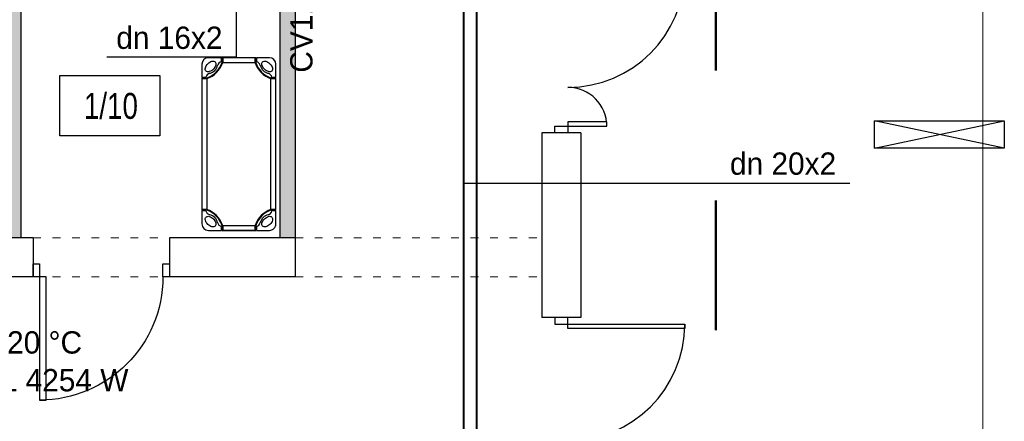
# Model space of a CAD drawing. Header units: millimetres. Extents: x 3698380 to 4312681, y 679670 to 844285.
# Tile 73 of 100: x 4088726 to 4096312, y 786313 to 789409. Entities that reach past the tile are written whole.
import ezdxf
from ezdxf.lldxf.tags import DXFTag

# ---------------------------------------------------------------- set-up
doc = ezdxf.new("R2010")
doc.units = ezdxf.units.MM
doc.header["$LTSCALE"] = 10
doc.set_wipeout_variables(frame=1)
for name, pattern in [('1', [2, 1, -1]), ('ACAD_ISO03W100', [30, 12, -18]), ('CHSW', [0])]:
    doc.linetypes.add(name, pattern=pattern)
for name, color, linetype, lineweight in [('0 20 cienka', 8, 'Continuous', 20), ('A-DOOR', 7, 'Continuous', 9), ('HVAC_zakres_opracowania', 1, '1', 50), ('SAN_Grzejniki CO na rzucie', 7, 'Continuous', 13), ('SAN_Przewody powrotne CO na rzucie', 5, 'Continuous', 40), ('SAN_Przewody zasilające CO na rzucie', 1, 'Continuous', 40)]:
    doc.layers.add(name, color=color, linetype=linetype, lineweight=lineweight)
for name, color, linetype in [('_wytyczne ele', 6, 'Continuous'), ('A_bloki', 252, 'Continuous'), ('A_kreskowanie', 8, 'Continuous'), ('A_opis_pom', 3, 'Continuous'), ('A_sc_istn', 252, 'Continuous'), ('A_sc_proj', 2, 'Continuous'), ('A_stolarka', 252, 'Continuous'), ('A_wymiary', 1, 'Continuous'), ('SAN_Etykiety przewodów CO na rzucie', 7, 'Continuous')]:
    doc.layers.add(name, color=color, linetype=linetype)
doc.layers.add('SAN_Etykiety pomieszczeń na rzucie', color=7, linetype='Continuous', true_color=0x8e8e8e)
doc.styles.add('Etykiety pomieszczeń na rzucie', font='txt')
doc.styles.add('Etykiety przewodów CO na rzucie', font='txt')
doc.styles.add('Grzejniki CO na rzucie', font='txt')
doc.styles.add('Strzałki', font='ic-isocp.shx', dxfattribs={"width": 0.8})
tags = doc.linetypes.add('DASHED', pattern=[19.05, 12.7, -6.35]).pattern_tags.tags
tags[6:7] = [DXFTag(74, 4), DXFTag(75, 0), DXFTag(340, '0'), DXFTag(46, 1.0), DXFTag(50, 0.0), DXFTag(44, 0.0), DXFTag(45, 0.0)]
tags[4:5] = [DXFTag(74, 4), DXFTag(75, 0), DXFTag(340, '0'), DXFTag(46, 1.0), DXFTag(50, 0.0), DXFTag(44, 0.0), DXFTag(45, 0.0)]

# ---------------------------------------------------------------- blocks, each defined once
blk = doc.blocks.new('*U469')
at = {"color": 252}
for points in [[(35, 900), (35, 0), (0, 0), (0, 900)], [(-50, -100), (0, -100), (0, 0), (-50, 0)], [(950, 0), (950, -100), (900, -100), (900, 0)]]:
    blk.add_lwpolyline(points, close=True, dxfattribs=at)
blk.add_arc((0, 0), 900, 0, 90, dxfattribs=at)
blk = doc.blocks.new('Łóżeczko przedszkolne Śpioszek - niebieskie _Nowa Szkoła_ - Łóżeczko przedszkolne Śpioszek - niebieskie _Nowa Szkoła_-1786863-1 PIĘTRO')
at = {"layer": 'A_bloki'}
for p, q in [((15, 57), (5, 57)), ((15, 54), (15, 57)), ((15.5, 56.5), (15, 56.5)), ((15, 54.5), (15.5, 54.5)), ((16.03, 57), (15.5, 57)), ((15.5, 56.99), (15.5, 57)), ((15.5, 57), (15.5, 56.99)), ((16.03, 56.99), (15.5, 56.99)), ((16.03, 56.99), (15.5, 56.99)), ((16.03, 53.19), (15.5, 53.19)), ((116.97, 57), (16.03, 57)), ((16.03, 56.99), (16.03, 57)), ((16.03, 57), (16.03, 56.99)), ((116.97, 56.99), (16.03, 56.99)), ((16.03, 56.76), (16.03, 56.63)), ((16.03, 56.48), (16.03, 56.63)), ((16.03, 56.63), (16.03, 56.48)), ((16.03, 56.3), (16.03, 56.48)), ((16.03, 56.48), (16.03, 56.3)), ((16.03, 56.09), (16.03, 56.29)), ((16.03, 56.29), (16.03, 56.09)), ((16.03, 55.89), (16.03, 56.09)), ((16.03, 56.09), (16.03, 55.89)), ((16.03, 55.69), (16.03, 55.89)), ((16.03, 55.89), (16.03, 55.69)), ((16.03, 55.49), (16.03, 55.69)), ((16.03, 55.69), (16.03, 55.49)), ((16.03, 55.29), (16.03, 55.49)), ((16.03, 55.49), (16.03, 55.29)), ((16.03, 55.09), (16.03, 55.29)), ((16.03, 55.29), (16.03, 55.09)), ((16.03, 54.88), (16.03, 55.09)), ((16.03, 55.09), (16.03, 54.88)), ((16.03, 54.66), (16.03, 54.88)), ((16.03, 54.88), (16.03, 54.66)), ((16.03, 54.46), (16.03, 54.66)), ((16.03, 54.66), (16.03, 54.46)), ((16.03, 54.28), (16.03, 54.46)), ((16.03, 54.46), (16.03, 54.28)), ((16.03, 54.11), (16.03, 54.28)), ((16.03, 54.28), (16.03, 54.11)), ((16.03, 53.96), (16.03, 54.11)), ((16.03, 54.11), (16.03, 53.96)), ((16.03, 53.81), (16.03, 53.96)), ((16.03, 53.96), (16.03, 53.81)), ((16.03, 53.67), (16.03, 53.81)), ((16.03, 53.81), (16.03, 53.67)), ((16.03, 53.55), (16.03, 53.67)), ((16.03, 53.67), (16.03, 53.55)), ((16.03, 53.54), (16.03, 53.42)), ((116.97, 53.19), (16.03, 53.19)), ((117.5, 57), (116.97, 57)), ((116.97, 56.99), (116.97, 57)), ((116.97, 57), (116.97, 56.99)), ((117.5, 56.99), (116.97, 56.99)), ((117.5, 56.99), (116.97, 56.99)), ((116.97, 56.63), (116.97, 56.76)), ((116.97, 56.48), (116.97, 56.63)), ((116.97, 56.63), (116.97, 56.48)), ((116.97, 56.3), (116.97, 56.48)), ((116.97, 56.48), (116.97, 56.3)), ((116.97, 56.09), (116.97, 56.29)), ((116.97, 56.29), (116.97, 56.09)), ((116.97, 55.89), (116.97, 56.09)), ((116.97, 56.09), (116.97, 55.89)), ((116.97, 55.69), (116.97, 55.89)), ((116.97, 55.89), (116.97, 55.69)), ((116.97, 55.49), (116.97, 55.69)), ((116.97, 55.69), (116.97, 55.49)), ((116.97, 55.29), (116.97, 55.49)), ((116.97, 55.49), (116.97, 55.29)), ((116.97, 55.09), (116.97, 55.29)), ((116.97, 55.29), (116.97, 55.09)), ((116.97, 54.88), (116.97, 55.09)), ((116.97, 55.09), (116.97, 54.88)), ((116.97, 54.66), (116.97, 54.88)), ((116.97, 54.88), (116.97, 54.66)), ((116.97, 54.46), (116.97, 54.66)), ((116.97, 54.66), (116.97, 54.46)), ((116.97, 54.28), (116.97, 54.46)), ((116.97, 54.46), (116.97, 54.28)), ((116.97, 54.11), (116.97, 54.28)), ((116.97, 54.28), (116.97, 54.11)), ((116.97, 53.96), (116.97, 54.11)), ((116.97, 53.81), (116.97, 53.96)), ((116.97, 53.67), (116.97, 53.81)), ((116.97, 53.81), (116.97, 53.67)), ((116.97, 53.55), (116.97, 53.67)), ((116.97, 53.67), (116.97, 53.55)), ((116.97, 53.42), (116.97, 53.54)), ((117.5, 53.19), (116.97, 53.19)), ((117.5, 56.99), (117.5, 57)), ((117.5, 57), (117.5, 56.99)), ((118, 56.5), (117.5, 56.5)), ((117.5, 54.5), (118, 54.5)), ((128, 57), (118, 57)), ((118, 57), (118, 54)), ((0, 52), (0, 42)), ((133, 42), (133, 52)), ((0, 42), (3, 42)), ((0, 41.5), (0, 40.97)), ((0.01, 41.5), (0, 41.5)), ((0, 41.5), (0.01, 41.5)), ((0.01, 40.97), (0, 40.97)), ((0, 40.97), (0, 16.03)), ((0, 40.97), (0.01, 40.97)), ((0.01, 41.5), (0.01, 40.97)), ((0.01, 41.5), (0.01, 40.97)), ((0.01, 40.97), (0.01, 16.03)), ((0.5, 42), (0.5, 41.5)), ((2.5, 41.5), (2.5, 42)), ((3.8, 41.5), (3.8, 40.97)), ((3.81, 40.97), (3.81, 16.03)), ((129.19, 16.03), (129.19, 40.97)), ((129.2, 40.97), (129.2, 41.5)), ((130, 42), (133, 42)), ((130.5, 42), (130.5, 41.5)), ((132.5, 41.5), (132.5, 42)), ((132.99, 41.5), (133, 41.5)), ((133, 41.5), (132.99, 41.5)), ((132.99, 40.97), (132.99, 41.5)), ((132.99, 40.97), (132.99, 41.5)), ((133, 40.97), (132.99, 40.97)), ((132.99, 40.97), (133, 40.97)), ((132.99, 16.03), (132.99, 40.97)), ((133, 40.97), (133, 41.5)), ((133, 16.03), (133, 40.97)), ((0, 16.03), (0, 15.5)), ((0, 16.03), (0.01, 16.03)), ((0.01, 16.03), (0, 16.03)), ((0.01, 15.5), (0, 15.5)), ((0, 15.5), (0.01, 15.5)), ((0.01, 16.03), (0.01, 15.5)), ((0.01, 16.03), (0.01, 15.5)), ((0.5, 15.5), (0.5, 15)), ((2.5, 15), (2.5, 15.5)), ((3.8, 16.03), (3.8, 15.5)), ((129.2, 15.5), (129.2, 16.03)), ((130.5, 15.5), (130.5, 15)), ((132.5, 15), (132.5, 15.5)), ((132.99, 16.03), (133, 16.03)), ((132.99, 15.5), (132.99, 16.03)), ((132.99, 15.5), (132.99, 16.03)), ((133, 16.03), (132.99, 16.03)), ((132.99, 15.5), (133, 15.5)), ((133, 15.5), (132.99, 15.5)), ((133, 15.5), (133, 16.03)), ((3, 15), (0, 15)), ((0, 15), (0, 5)), ((133, 15), (130, 15)), ((133, 5), (133, 15)), ((5, 0), (15, 0)), ((15, 0), (15, 3)), ((15.5, 2.5), (15, 2.5)), ((15, 0.5), (15.5, 0.5)), ((15.5, 3.81), (16.03, 3.81)), ((15.5, 0.01), (15.5, 0)), ((15.5, 0), (15.5, 0.01)), ((15.5, 0.01), (16.03, 0.01)), ((15.5, 0.01), (16.03, 0.01)), ((16.03, 3.81), (116.97, 3.81)), ((16.03, 3.58), (16.03, 3.46)), ((16.03, 3.45), (16.03, 3.33)), ((16.03, 3.33), (16.03, 3.45)), ((16.03, 3.33), (16.03, 3.19)), ((16.03, 3.19), (16.03, 3.33)), ((16.03, 3.19), (16.03, 3.04)), ((16.03, 3.04), (16.03, 3.19)), ((16.03, 3.04), (16.03, 2.89)), ((16.03, 2.89), (16.03, 3.04)), ((16.03, 2.89), (16.03, 2.72)), ((16.03, 2.72), (16.03, 2.89)), ((16.03, 2.72), (16.03, 2.54)), ((16.03, 2.54), (16.03, 2.72)), ((16.03, 2.54), (16.03, 2.34)), ((16.03, 2.34), (16.03, 2.54)), ((16.03, 2.34), (16.03, 2.12)), ((16.03, 2.12), (16.03, 2.34)), ((16.03, 2.12), (16.03, 1.91)), ((16.03, 1.91), (16.03, 2.12)), ((16.03, 1.91), (16.03, 1.71)), ((16.03, 1.71), (16.03, 1.91)), ((16.03, 1.71), (16.03, 1.51)), ((16.03, 1.51), (16.03, 1.71)), ((16.03, 1.51), (16.03, 1.31)), ((16.03, 1.31), (16.03, 1.51)), ((16.03, 1.31), (16.03, 1.11)), ((16.03, 1.11), (16.03, 1.31)), ((16.03, 1.11), (16.03, 0.91)), ((16.03, 0.91), (16.03, 1.11)), ((16.03, 0.91), (16.03, 0.71)), ((16.03, 0.71), (16.03, 0.91)), ((16.03, 0.7), (16.03, 0.52)), ((16.03, 0.52), (16.03, 0.7)), ((16.03, 0.52), (16.03, 0.37)), ((16.03, 0.37), (16.03, 0.52)), ((16.03, 0.37), (16.03, 0.24)), ((16.03, 0.01), (16.03, 0)), ((16.03, 0), (16.03, 0.01)), ((16.03, 0.01), (116.97, 0.01)), ((116.97, 3.81), (117.5, 3.81)), ((116.97, 3.46), (116.97, 3.58)), ((116.97, 3.33), (116.97, 3.45)), ((116.97, 3.45), (116.97, 3.33)), ((116.97, 3.19), (116.97, 3.33)), ((116.97, 3.33), (116.97, 3.19)), ((116.97, 3.04), (116.97, 3.19)), ((116.97, 3.19), (116.97, 3.04)), ((116.97, 2.89), (116.97, 3.04)), ((116.97, 3.04), (116.97, 2.89)), ((116.97, 2.72), (116.97, 2.89)), ((116.97, 2.89), (116.97, 2.72)), ((116.97, 2.54), (116.97, 2.72)), ((116.97, 2.72), (116.97, 2.54)), ((116.97, 2.34), (116.97, 2.54)), ((116.97, 2.54), (116.97, 2.34)), ((116.97, 2.12), (116.97, 2.34)), ((116.97, 2.34), (116.97, 2.12)), ((116.97, 1.91), (116.97, 2.12)), ((116.97, 2.12), (116.97, 1.91)), ((116.97, 1.71), (116.97, 1.91)), ((116.97, 1.91), (116.97, 1.71)), ((116.97, 1.51), (116.97, 1.71)), ((116.97, 1.31), (116.97, 1.51)), ((116.97, 1.11), (116.97, 1.31)), ((116.97, 1.31), (116.97, 1.11)), ((116.97, 0.91), (116.97, 1.11)), ((116.97, 1.11), (116.97, 0.91)), ((116.97, 0.71), (116.97, 0.91)), ((116.97, 0.91), (116.97, 0.71)), ((116.97, 0.52), (116.97, 0.7)), ((116.97, 0.7), (116.97, 0.52)), ((116.97, 0.37), (116.97, 0.52)), ((116.97, 0.52), (116.97, 0.37)), ((116.97, 0.24), (116.97, 0.37)), ((116.97, 0), (116.97, 0.01)), ((116.97, 0.01), (117.5, 0.01)), ((116.97, 0.01), (117.5, 0.01)), ((116.97, 0.01), (116.97, 0)), ((118, 2.5), (117.5, 2.5)), ((117.5, 0.5), (118, 0.5)), ((117.5, 0.01), (117.5, 0)), ((117.5, 0), (117.5, 0.01)), ((118, 3), (118, 0)), ((118, 0), (128, 0)), ((15.5, 0), (16.03, 0)), ((16.03, 0), (116.97, 0)), ((116.97, 0), (117.5, 0))]:
    blk.add_line(p, q, dxfattribs=at)
at = {"layer": 'A_bloki', "flags": 128}
for points in [[(3.17, 46.76), (2.83, 47.24), (2.63, 47.84), (2.59, 48.53), (2.71, 49.29), (2.98, 50.09), (3.39, 50.9), (3.94, 51.68), (4.59, 52.41), (5.32, 53.06), (6.1, 53.61), (6.91, 54.02), (7.71, 54.29), (8.47, 54.41), (9.16, 54.37), (9.76, 54.17), (10.24, 53.83)], [(10.24, 53.83), (10.59, 53.35), (10.79, 52.75), (10.83, 52.05), (10.71, 51.29), (10.44, 50.49), (10.02, 49.69), (9.48, 48.9), (8.83, 48.17), (8.1, 47.52), (7.31, 46.98), (6.51, 46.56), (5.71, 46.29), (4.95, 46.17), (4.25, 46.21), (3.65, 46.41), (3.17, 46.76)], [(15.5, 53.19), (15.5, 53.3), (15.5, 53.42), (15.5, 53.55), (15.5, 53.67), (15.5, 53.81), (15.5, 53.96), (15.5, 54.11), (15.5, 54.28), (15.5, 54.46), (15.5, 54.66), (15.5, 54.88), (15.5, 55.09), (15.5, 55.29), (15.5, 55.49), (15.5, 55.69), (15.5, 55.89), (15.5, 56.09), (15.5, 56.3), (15.5, 56.48), (15.5, 56.63), (15.5, 56.76), (15.5, 56.87), (15.5, 56.94), (15.5, 56.99)], [(16.03, 56.63), (16.03, 56.76), (16.03, 56.87), (16.03, 56.94), (16.03, 56.99)], [(16.03, 56.99), (16.03, 56.94), (16.03, 56.87), (16.03, 56.76)], [(16.03, 53.19), (16.03, 53.3), (16.03, 53.42), (16.03, 53.54)], [(16.03, 53.42), (16.03, 53.3), (16.03, 53.19)], [(116.97, 56.76), (116.97, 56.87), (116.97, 56.94), (116.97, 56.99)], [(116.97, 56.99), (116.97, 56.94), (116.97, 56.87), (116.97, 56.76), (116.97, 56.63)], [(116.97, 54.11), (116.97, 53.96), (116.97, 53.81)], [(116.97, 53.54), (116.97, 53.42), (116.97, 53.3), (116.97, 53.19)], [(116.97, 53.19), (116.97, 53.3), (116.97, 53.42)], [(117.5, 56.99), (117.5, 56.94), (117.5, 56.87), (117.5, 56.76), (117.5, 56.63), (117.5, 56.48), (117.5, 56.3), (117.5, 56.09), (117.5, 55.89), (117.5, 55.69), (117.5, 55.49), (117.5, 55.29), (117.5, 55.09), (117.5, 54.88), (117.5, 54.66), (117.5, 54.46), (117.5, 54.28), (117.5, 54.11), (117.5, 53.96), (117.5, 53.81), (117.5, 53.67), (117.5, 53.55), (117.5, 53.42), (117.5, 53.3), (117.5, 53.19)], [(129.83, 46.76), (129.35, 46.41), (128.75, 46.21), (128.05, 46.17), (127.29, 46.29), (126.49, 46.56), (125.69, 46.98), (124.9, 47.52), (124.17, 48.17), (123.52, 48.9), (122.98, 49.69), (122.56, 50.49), (122.29, 51.29), (122.17, 52.05), (122.21, 52.75), (122.41, 53.35), (122.76, 53.83)], [(122.76, 53.83), (123.24, 54.17), (123.84, 54.37), (124.53, 54.41), (125.29, 54.29), (126.09, 54.02), (126.9, 53.61), (127.68, 53.06), (128.41, 52.41), (129.06, 51.68), (129.61, 50.9), (130.02, 50.09), (130.29, 49.29), (130.41, 48.53), (130.37, 47.84), (130.17, 47.24), (129.83, 46.76)], [(0.01, 41.5), (0.06, 41.5), (0.13, 41.5), (0.24, 41.5), (0.37, 41.5), (0.52, 41.5), (0.7, 41.5), (0.91, 41.5), (1.11, 41.5), (1.31, 41.5), (1.51, 41.5), (1.71, 41.5), (1.91, 41.5), (2.12, 41.5), (2.34, 41.5), (2.54, 41.5), (2.72, 41.5), (2.89, 41.5), (3.04, 41.5), (3.19, 41.5), (3.33, 41.5), (3.45, 41.5), (3.58, 41.5), (3.7, 41.5), (3.81, 41.5)], [(3.81, 40.97), (3.7, 40.97), (3.58, 40.97), (3.45, 40.97), (3.33, 40.97), (3.19, 40.97), (3.04, 40.97), (2.89, 40.97), (2.72, 40.97), (2.54, 40.97), (2.34, 40.97), (2.12, 40.97), (1.91, 40.97), (1.71, 40.97), (1.51, 40.97), (1.31, 40.97), (1.11, 40.97), (0.91, 40.97), (0.7, 40.97), (0.52, 40.97), (0.37, 40.97), (0.24, 40.97), (0.13, 40.97), (0.06, 40.97), (0.01, 40.97)], [(0.01, 40.97), (0.06, 40.97), (0.13, 40.97), (0.24, 40.97), (0.37, 40.97), (0.52, 40.97), (0.7, 40.97), (0.91, 40.97), (1.11, 40.97), (1.31, 40.97), (1.51, 40.97), (1.71, 40.97), (1.91, 40.97), (2.12, 40.97), (2.34, 40.97), (2.54, 40.97), (2.72, 40.97), (2.89, 40.97), (3.04, 40.97), (3.19, 40.97), (3.33, 40.97), (3.45, 40.97), (3.58, 40.97), (3.7, 40.97), (3.81, 40.97)], [(129.19, 41.5), (129.3, 41.5), (129.42, 41.5), (129.55, 41.5), (129.67, 41.5), (129.81, 41.5), (129.96, 41.5), (130.11, 41.5), (130.28, 41.5), (130.46, 41.5), (130.66, 41.5), (130.88, 41.5), (131.09, 41.5), (131.29, 41.5), (131.49, 41.5), (131.69, 41.5), (131.89, 41.5), (132.09, 41.5), (132.3, 41.5), (132.48, 41.5), (132.63, 41.5), (132.76, 41.5), (132.87, 41.5), (132.94, 41.5), (132.99, 41.5)], [(132.99, 40.97), (132.94, 40.97), (132.87, 40.97), (132.76, 40.97), (132.63, 40.97), (132.48, 40.97), (132.3, 40.97), (132.09, 40.97), (131.89, 40.97), (131.69, 40.97), (131.49, 40.97), (131.29, 40.97), (131.09, 40.97), (130.88, 40.97), (130.66, 40.97), (130.46, 40.97), (130.28, 40.97), (130.11, 40.97), (129.96, 40.97), (129.81, 40.97), (129.67, 40.97), (129.55, 40.97), (129.42, 40.97), (129.3, 40.97), (129.19, 40.97)], [(129.19, 40.97), (129.3, 40.97), (129.42, 40.97), (129.55, 40.97), (129.67, 40.97), (129.81, 40.97), (129.96, 40.97), (130.11, 40.97), (130.28, 40.97), (130.46, 40.97), (130.66, 40.97), (130.88, 40.97), (131.09, 40.97), (131.29, 40.97), (131.49, 40.97), (131.69, 40.97), (131.89, 40.97), (132.09, 40.97), (132.3, 40.97), (132.48, 40.97), (132.63, 40.97), (132.76, 40.97), (132.87, 40.97), (132.94, 40.97), (132.99, 40.97)], [(0.01, 16.03), (0.06, 16.03), (0.13, 16.03), (0.24, 16.03), (0.37, 16.03), (0.52, 16.03), (0.7, 16.03), (0.91, 16.03), (1.11, 16.03), (1.31, 16.03), (1.51, 16.03), (1.71, 16.03), (1.91, 16.03), (2.12, 16.03), (2.34, 16.03), (2.54, 16.03), (2.72, 16.03), (2.89, 16.03), (3.04, 16.03), (3.19, 16.03), (3.33, 16.03), (3.45, 16.03), (3.58, 16.03), (3.7, 16.03), (3.81, 16.03)], [(3.81, 16.03), (3.7, 16.03), (3.58, 16.03), (3.45, 16.03), (3.33, 16.03), (3.19, 16.03), (3.04, 16.03), (2.89, 16.03), (2.72, 16.03), (2.54, 16.03), (2.34, 16.03), (2.12, 16.03), (1.91, 16.03), (1.71, 16.03), (1.51, 16.03), (1.31, 16.03), (1.11, 16.03), (0.91, 16.03), (0.7, 16.03), (0.52, 16.03), (0.37, 16.03), (0.24, 16.03), (0.13, 16.03), (0.06, 16.03), (0.01, 16.03)], [(3.81, 15.5), (3.7, 15.5), (3.58, 15.5), (3.45, 15.5), (3.33, 15.5), (3.19, 15.5), (3.04, 15.5), (2.89, 15.5), (2.72, 15.5), (2.54, 15.5), (2.34, 15.5), (2.12, 15.5), (1.91, 15.5), (1.71, 15.5), (1.51, 15.5), (1.31, 15.5), (1.11, 15.5), (0.91, 15.5), (0.7, 15.5), (0.52, 15.5), (0.37, 15.5), (0.24, 15.5), (0.13, 15.5), (0.06, 15.5), (0.01, 15.5)], [(129.19, 16.03), (129.3, 16.03), (129.42, 16.03), (129.55, 16.03), (129.67, 16.03), (129.81, 16.03), (129.96, 16.03), (130.11, 16.03), (130.28, 16.03), (130.46, 16.03), (130.66, 16.03), (130.88, 16.03), (131.09, 16.03), (131.29, 16.03), (131.49, 16.03), (131.69, 16.03), (131.89, 16.03), (132.09, 16.03), (132.3, 16.03), (132.48, 16.03), (132.63, 16.03), (132.76, 16.03), (132.87, 16.03), (132.94, 16.03), (132.99, 16.03)], [(132.99, 16.03), (132.94, 16.03), (132.87, 16.03), (132.76, 16.03), (132.63, 16.03), (132.48, 16.03), (132.3, 16.03), (132.09, 16.03), (131.89, 16.03), (131.69, 16.03), (131.49, 16.03), (131.29, 16.03), (131.09, 16.03), (130.88, 16.03), (130.66, 16.03), (130.46, 16.03), (130.28, 16.03), (130.11, 16.03), (129.96, 16.03), (129.81, 16.03), (129.67, 16.03), (129.55, 16.03), (129.42, 16.03), (129.3, 16.03), (129.19, 16.03)], [(132.99, 15.5), (132.94, 15.5), (132.87, 15.5), (132.76, 15.5), (132.63, 15.5), (132.48, 15.5), (132.3, 15.5), (132.09, 15.5), (131.89, 15.5), (131.69, 15.5), (131.49, 15.5), (131.29, 15.5), (131.09, 15.5), (130.88, 15.5), (130.66, 15.5), (130.46, 15.5), (130.28, 15.5), (130.11, 15.5), (129.96, 15.5), (129.81, 15.5), (129.67, 15.5), (129.55, 15.5), (129.42, 15.5), (129.3, 15.5), (129.19, 15.5)], [(10.24, 3.17), (9.76, 2.83), (9.16, 2.63), (8.47, 2.59), (7.71, 2.71), (6.91, 2.98), (6.1, 3.39), (5.32, 3.94), (4.59, 4.59), (3.94, 5.32), (3.39, 6.1), (2.98, 6.91), (2.71, 7.71), (2.59, 8.47), (2.63, 9.16), (2.83, 9.76), (3.17, 10.24)], [(3.17, 10.24), (3.65, 10.59), (4.25, 10.79), (4.95, 10.83), (5.71, 10.71), (6.51, 10.44), (7.31, 10.02), (8.1, 9.48), (8.83, 8.83), (9.48, 8.1), (10.02, 7.31), (10.44, 6.51), (10.71, 5.71), (10.83, 4.95), (10.79, 4.25), (10.59, 3.65), (10.24, 3.17)], [(122.76, 3.17), (122.41, 3.65), (122.21, 4.25), (122.17, 4.95), (122.29, 5.71), (122.56, 6.51), (122.98, 7.31), (123.52, 8.1), (124.17, 8.83), (124.9, 9.48), (125.69, 10.02), (126.49, 10.44), (127.29, 10.71), (128.05, 10.83), (128.75, 10.79), (129.35, 10.59), (129.83, 10.24)], [(129.83, 10.24), (130.17, 9.76), (130.37, 9.16), (130.41, 8.47), (130.29, 7.71), (130.02, 6.91), (129.61, 6.1), (129.06, 5.32), (128.41, 4.59), (127.68, 3.94), (126.9, 3.39), (126.09, 2.98), (125.29, 2.71), (124.53, 2.59), (123.84, 2.63), (123.24, 2.83), (122.76, 3.17)], [(15.5, 0.01), (15.5, 0.06), (15.5, 0.13), (15.5, 0.24), (15.5, 0.37), (15.5, 0.52), (15.5, 0.7), (15.5, 0.91), (15.5, 1.11), (15.5, 1.31), (15.5, 1.51), (15.5, 1.71), (15.5, 1.91), (15.5, 2.12), (15.5, 2.34), (15.5, 2.54), (15.5, 2.72), (15.5, 2.89), (15.5, 3.04), (15.5, 3.19), (15.5, 3.33), (15.5, 3.45), (15.5, 3.58), (15.5, 3.7), (15.5, 3.81)], [(16.03, 3.81), (16.03, 3.7), (16.03, 3.58)], [(16.03, 3.46), (16.03, 3.58), (16.03, 3.7), (16.03, 3.81)], [(16.03, 0.01), (16.03, 0.06), (16.03, 0.13), (16.03, 0.24), (16.03, 0.37)], [(16.03, 0.24), (16.03, 0.13), (16.03, 0.06), (16.03, 0.01)], [(116.97, 3.58), (116.97, 3.7), (116.97, 3.81)], [(116.97, 3.81), (116.97, 3.7), (116.97, 3.58), (116.97, 3.46)], [(116.97, 1.71), (116.97, 1.51), (116.97, 1.31)], [(116.97, 0.37), (116.97, 0.24), (116.97, 0.13), (116.97, 0.06), (116.97, 0.01)], [(116.97, 0.01), (116.97, 0.06), (116.97, 0.13), (116.97, 0.24)], [(117.5, 3.81), (117.5, 3.7), (117.5, 3.58), (117.5, 3.45), (117.5, 3.33), (117.5, 3.19), (117.5, 3.04), (117.5, 2.89), (117.5, 2.72), (117.5, 2.54), (117.5, 2.34), (117.5, 2.12), (117.5, 1.91), (117.5, 1.71), (117.5, 1.51), (117.5, 1.31), (117.5, 1.11), (117.5, 0.91), (117.5, 0.7), (117.5, 0.52), (117.5, 0.37), (117.5, 0.24), (117.5, 0.13), (117.5, 0.06), (117.5, 0.01)]]:
    blk.add_lwpolyline(points, dxfattribs=at)
at = {"layer": 'A_bloki'}
for centre, radius, start, end in [((5, 52), 5, 90, 180), ((-2.3, 59.3), 19.31, 288.38669, 341.56951), ((-2.3, 59.3), 18.81, 288.8936, 341.0613), ((16, 50), 4.12, 104.03209, 165.96791), ((135.3, 59.3), 19.31, 198.43049, 251.61331), ((135.3, 59.3), 18.81, 198.9387, 251.1064), ((117, 50), 4.12, 14.03209, 75.96791), ((128, 52), 5, 360, 90), ((4.3, 52.7), 7.89, 282.45098, 347.54902), ((128.7, 52.7), 7.89, 192.45098, 257.54902), ((6.98, 41.02), 4.1, 103.87073, 166.12927), ((126.02, 41.02), 4.1, 13.87073, 76.12927), ((-2.3, -2.3), 19.31, 18.43049, 71.61331), ((-2.3, -2.3), 18.81, 18.9387, 71.1064), ((135.3, -2.3), 19.31, 108.38669, 161.56951), ((135.3, -2.3), 18.81, 108.8936, 161.0613), ((6.98, 15.98), 4.1, 193.87073, 256.12927), ((4.3, 4.3), 7.89, 12.45098, 77.54902), ((128.7, 4.3), 7.89, 102.45098, 167.54902), ((126.02, 15.98), 4.1, 283.87073, 346.12927), ((5, 5), 5, 180, 270), ((16, 7), 4.12, 194.03209, 255.96791), ((117, 7), 4.12, 284.03209, 345.96791), ((128, 5), 5, 270, 360)]:
    blk.add_arc(centre, radius, start, end, dxfattribs=at)
for points in [[(15.5, 56.99), (15.5, 56.96), (15.5, 56.94), (15.5, 56.91)], [(117.5, 56.91), (117.5, 56.94), (117.5, 56.96), (117.5, 56.99)], [(0.09, 41.5), (0.06, 41.5), (0.04, 41.5), (0.01, 41.5)], [(132.99, 41.5), (132.96, 41.5), (132.94, 41.5), (132.91, 41.5)], [(0.01, 15.5), (0.04, 15.5), (0.06, 15.5), (0.09, 15.5)], [(132.91, 15.5), (132.94, 15.5), (132.96, 15.5), (132.99, 15.5)], [(15.5, 0.09), (15.5, 0.06), (15.5, 0.04), (15.5, 0.01)], [(117.5, 0.01), (117.5, 0.04), (117.5, 0.06), (117.5, 0.09)]]:
    blk.add_open_spline(points, degree=3, dxfattribs=at)
blk = doc.blocks.new('Drzwi-jednoskrzydłowe-panelowe - D-1 90x200 OŚCIEŻNICA-5 DRZWI-5-1256997-1 PIĘTRO')
at = {"layer": 'A_stolarka'}
for p, q in [((-47.5, 0), (-52.5, 0)), ((-52.5, 0), (-52.5, -10)), ((-47.5, -10), (-47.5, 0)), ((47.5, 0), (47.5, -10)), ((52.5, 0), (47.5, 0)), ((52.5, -10), (52.5, 0)), ((-52.5, -10), (-47.5, -10)), ((42.5, -10), (47.5, -10)), ((42.5, -105), (42.5, -10)), ((42.5, -10), (47.5, -10)), ((42.5, -105), (42.5, -10)), ((47.5, -10), (52.5, -10)), ((47.5, -10), (47.5, -105)), ((47.5, -10), (47.5, -105)), ((47.5, -105), (42.5, -105)), ((47.5, -105), (42.5, -105))]:
    blk.add_line(p, q, dxfattribs=at)
at = {"layer": 'A_stolarka', "lineweight": 18}
for p, q in [((-52.5, 0), (-47.5, 0)), ((-47.5, 0), (-47.5, -10)), ((47.5, -10), (47.5, 0)), ((47.5, 0), (52.5, 0)), ((-52.5, -10), (-52.5, -6.25)), ((52.5, -6.25), (52.5, -10)), ((-47.5, -10), (-52.5, -10)), ((52.5, -10), (47.5, -10))]:
    blk.add_line(p, q, dxfattribs=at)
at = {"layer": 'A_stolarka'}
blk.add_arc((47.5, -10), 95, 180, 270, dxfattribs=at)
blk = doc.blocks.new('d')
at = {"layer": 'A_kreskowanie', "ltscale": 2}
h = blk.add_hatch(color=252, dxfattribs=at)
h.dxf.hatch_style = 1
h.paths.add_polyline_path([(3731432.76, 791007.02), (3731312.76, 791007.02), (3731312.76, 789647.02), (3731432.76, 789647.02)])
h.paths.add_polyline_path([(3732874.74, 789327.02), (3732874.74, 789347.02), (3731432.76, 789347.02), (3731432.76, 789227.02), (3732874.74, 789227.02)])
h.paths.add_polyline_path([(3732754.74, 789227.02), (3732634.74, 789227.02), (3732634.74, 789127.02), (3732754.74, 789127.02)])
h.paths.add_polyline_path([(3734281.53, 789347.02), (3733874.74, 789347.02), (3733874.74, 789227.02), (3734281.53, 789227.02)])
h.paths.add_polyline_path([(3734161.53, 791007.02), (3734041.53, 791007.02), (3734041.53, 790927.02), (3734041.53, 790357.02), (3734041.53, 789347.02), (3734161.53, 789347.02)])
h.paths.add_polyline_path([(3736381.9, 791007.02), (3736261.9, 791007.02), (3736261.9, 789347.02), (3735463.65, 789347.02), (3735314.74, 789347.02), (3735314.74, 789227.02), (3736381.9, 789227.02)])
h.paths.add_polyline_path([(3735583.65, 789227.02), (3735463.65, 789227.02), (3735463.65, 787727.02), (3735583.65, 787727.02)])
h.paths.add_polyline_path([(3732754.74, 788122.56), (3732634.74, 788122.56), (3732634.74, 787727.02), (3732754.74, 787727.02)])
h.paths.add_polyline_path([(3731432.76, 789527.02), (3731312.76, 789527.02), (3731312.76, 787727.02), (3731432.76, 787727.02)])
h.paths.add_polyline_path([(3730049.12, 787727.02), (3729235.08, 787727.02), (3729235.08, 787627.02), (3729285.08, 787627.02), (3729285.08, 787527.02, 0.0278424), (3729290.65, 787427.02), (3730049.12, 787427.02)])
h.paths.add_polyline_path([(3729285.08, 787527.02), (3729235.08, 787527.02), (3729235.08, 787427.02), (3729290.65, 787427.02, -0.0278424)], flags=17)
h.paths.add_polyline_path([(3729285.08, 787627.02), (3729235.08, 787627.02), (3729235.08, 787527.02), (3729285.08, 787527.02)], flags=17)
h.paths.add_polyline_path([(3729114.74, 784607.02), (3728714.74, 784607.02), (3728714.74, 783607.02), (3729114.74, 783607.02)])
h.paths.add_polyline_path([(3729220.66, 783607.02), (3729114.74, 783607.02), (3729114.74, 783487.02), (3729220.66, 783487.02)])
h.paths.add_polyline_path([(3729309.74, 783607.02), (3729220.66, 783607.02), (3729220.66, 783487.02), (3729309.74, 783487.02)])
h.paths.add_polyline_path([(3732204.74, 783607.02), (3730709.74, 783607.02), (3730709.74, 783487.02), (3732204.74, 783487.02)])
h.paths.add_polyline_path([(3732324.74, 783707.02), (3732204.74, 783707.02), (3732204.74, 781627.02), (3732324.74, 781627.02)])
h.paths.add_polyline_path([(3735344.74, 786027.02), (3735224.74, 786027.02), (3732324.74, 786027.02), (3732324.74, 785907.02), (3735224.74, 785907.02), (3735224.74, 781627.02), (3735344.74, 781627.02)])
h.paths.add_polyline_path([(3744114.74, 791127.02), (3735314.74, 791127.02), (3735314.74, 791007.02), (3744114.74, 791007.02)])
h.paths.add_polyline_path([(3740100.05, 791007.02), (3739980.05, 791007.02), (3739980.05, 787727.02), (3740100.05, 787727.02)])
h.paths.add_polyline_path([(3742214.74, 791007.02), (3742094.74, 791007.02), (3742094.74, 787727.02), (3742214.74, 787727.02)])
h.paths.add_polyline_path([(3727024.74, 793327.02), (3726904.74, 793327.02), (3726904.74, 789127.02), (3727024.74, 789127.02)])
at = {"color": 252, "lineweight": 9}
blk.add_line((3747510.58, 823353.19), (3747510.58, 775173.19), dxfattribs=at)
at = {"layer": '0 20 cienka', "color": 252, "linetype": 'ACAD_ISO03W100', "ltscale": 0.5}
for p, q in [((3740194.58, 787727.02), (3741244.58, 787727.02)), ((3742214.74, 787727.02), (3744114.74, 787727.02)), ((3740194.58, 787427.02), (3741244.58, 787427.02)), ((3742214.74, 787427.02), (3744114.74, 787427.02))]:
    blk.add_line(p, q, dxfattribs=at)
at = {"layer": 'A_opis_pom', "color": 252, "ltscale": 2}
blk.add_lwpolyline([(3740401.06, 788977.92), (3741169.99, 788977.92), (3741169.99, 788512.49), (3740401.06, 788512.49)], close=True, dxfattribs=at)
at = {"layer": 'A_sc_istn', "color": 252}
blk.add_lwpolyline([(3746676.94, 788629.38), (3747676.94, 788629.38), (3747676.94, 788417.24), (3746676.94, 788417.24)], close=True, dxfattribs=at)
for points in [[(3746676.94, 788417.24), (3747676.94, 788629.38)], [(3747676.94, 788417.24), (3746676.94, 788629.38)], [(3744114.74, 788537.07), (3744114.74, 787112.59)], [(3744414.74, 788537.07), (3744114.74, 788537.07)], [(3744414.74, 788537.07), (3744414.74, 787112.59)], [(3740194.58, 787727.02), (3739885.51, 787727.02)], [(3742214.74, 787727.02), (3741244.58, 787727.02)], [(3740194.58, 787427.02), (3739885.51, 787427.02)], [(3742214.74, 787427.02), (3741244.58, 787427.02)], [(3744414.74, 787112.59), (3744114.74, 787112.59)]]:
    blk.add_lwpolyline(points, dxfattribs=at)
at = {"layer": 'A_sc_proj', "color": 252, "ltscale": 2}
for p, q in [((3740100.05, 791007.02), (3740100.05, 787727.02)), ((3742094.74, 791007.02), (3742094.74, 787727.02)), ((3742214.74, 791007.02), (3742214.74, 787427.02)), ((3740194.58, 787727.02), (3740194.58, 787427.02)), ((3741244.58, 787727.02), (3741244.58, 787427.02))]:
    blk.add_line(p, q, dxfattribs=at)
at = {"layer": 'A_stolarka', "color": 252}
for centre, radius, start, end in [((3744314.74, 789787.07), 900, 270, 0), ((3744314.74, 788587.07), 300, 0, 90)]:
    blk.add_arc(centre, radius, start, end, dxfattribs=at)
at = {"layer": 'A-DOOR', "color": 252, "xscale": -10, "yscale": 10, "zscale": 10}
blk.add_blockref('Drzwi-jednoskrzydłowe-panelowe - D-1 90x200 OŚCIEŻNICA-5 DRZWI-5-1256997-1 PIĘTRO', (3740719.58, 787527.02), dxfattribs=at)
at = {"layer": 'A_bloki', "color": 252, "xscale": 10, "yscale": 10, "zscale": 10, "rotation": 270.0000000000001}
blk.add_blockref('Łóżeczko przedszkolne Śpioszek - niebieskie _Nowa Szkoła_ - Łóżeczko przedszkolne Śpioszek - niebieskie _Nowa Szkoła_-1786863-1 PIĘTRO', (3741495.07, 789115.27), dxfattribs=at)
at = {"layer": 'A_sc_istn', "color": 252, "rotation": 270}
blk.add_blockref('*U469', (3744314.74, 787062.59), dxfattribs=at)
at = {"layer": 'A_opis_pom', "color": 252, "insert": (3740794.05, 788742.75), "char_height": 200, "attachment_point": 5, "style": 'Strzałki', "bg_fill": 3, "box_fill_scale": 1.2, "bg_fill_color": 256, "bg_fill_transparency": 10554628}
blk.add_mtext('1/10', dxfattribs=at)
at = {"color": 252}
blk.add_wipeout([(3744614.74, 788587.07), (3744614.74, 788622.07), (3744314.74, 788622.07), (3744314.74, 788587.07)], dxfattribs=at).dxf.layer = 'A_stolarka'
blk.add_wipeout([(3744614.74, 788587.07), (3744614.74, 788622.07), (3744314.74, 788622.07), (3744314.74, 788587.07)], dxfattribs=at).dxf.layer = 'A_stolarka'
blk.add_wipeout([(3744614.74, 788587.07), (3744614.74, 788622.07), (3744314.74, 788622.07), (3744314.74, 788587.07)], dxfattribs=at).dxf.layer = 'A_stolarka'
at = {"layer": 'A_stolarka', "color": 252}
for points in [[(3744614.74, 788622.07), (3744314.74, 788622.07), (3744314.74, 788587.07), (3744614.74, 788587.07)], [(3744214.74, 788537.07), (3744214.74, 788587.07), (3744314.74, 788587.07), (3744314.74, 788537.07)]]:
    blk.add_lwpolyline(points, close=True, dxfattribs=at)
blk = doc.blocks.new('A$C77EF4F1D')
at = {"layer": 'HVAC_zakres_opracowania', "color": 2, "ltscale": 100}
blk.add_line((16739.2, -14310.6), (16739.2, 1834.7), dxfattribs=at)

msp = doc.modelspace()

# ---------------------------------------------------------------- block references
at = {"layer": 'A_wymiary'}
msp.add_blockref('d', (348634.7, 0), dxfattribs=at)

# ---------------------------------------------------------------- next in the draw order: linework, layer by layer
at = {"layer": 'SAN_Etykiety przewodów CO na rzucie', "true_color": 0x000000}
for p, q in [((4090394.8, 790339.5), (4090394.8, 789119.5)), ((4090394.8, 789119.5), (4089396.8, 789119.5)), ((4092144.8, 788149.5), (4094124.8, 788149.5)), ((4094124.8, 788149.5), (4095122.8, 788149.5))]:
    msp.add_line(p, q, dxfattribs=at)
at = {"layer": 'SAN_Przewody powrotne CO na rzucie', "linetype": 'DASHED', "true_color": 0x000000}
msp.add_line((4092144.8, 790619.5), (4092144.8, 782199.5), dxfattribs=at)
at = {"layer": 'SAN_Przewody zasilające CO na rzucie', "linetype": 'CHSW', "true_color": 0x000000}
msp.add_line((4092244.8, 790519.5), (4092244.8, 782099.5), dxfattribs=at)

# ---------------------------------------------------------------- next in the draw order: block references
at = {"layer": '_wytyczne ele', "color": 2, "ltscale": 2}
msp.add_blockref('A$C77EF4F1D', (4077349.5, 793327), dxfattribs=at)

# ---------------------------------------------------------------- next in the draw order: texts
at = {"layer": 'SAN_Etykiety pomieszczeń na rzucie', "true_color": 0x000000, "style": 'Etykiety pomieszczeń na rzucie'}
for s, p in [('20 °C', (4088628.8, 786835.5)), ('ΦHL 4254 W', (4088229.8, 786544.5))]:
    msp.add_text(s, height=172, dxfattribs=at).set_placement(p)
at = {"layer": 'SAN_Etykiety przewodów CO na rzucie', "true_color": 0x000000, "style": 'Etykiety przewodów CO na rzucie'}
for s, p in [('dn 16x2', (4089469.8, 789183.5)), ('dn 20x2', (4094197.8, 788213.5))]:
    msp.add_text(s, height=172, dxfattribs=at).set_placement(p)
at = {"layer": 'SAN_Grzejniki CO na rzucie', "true_color": 0x000000, "style": 'Grzejniki CO na rzucie'}
msp.add_text('CV11-60 0,400 m', height=172, rotation=90, dxfattribs=at).set_placement((4090981.8, 789000.5))

doc.saveas('drawing.dxf')
